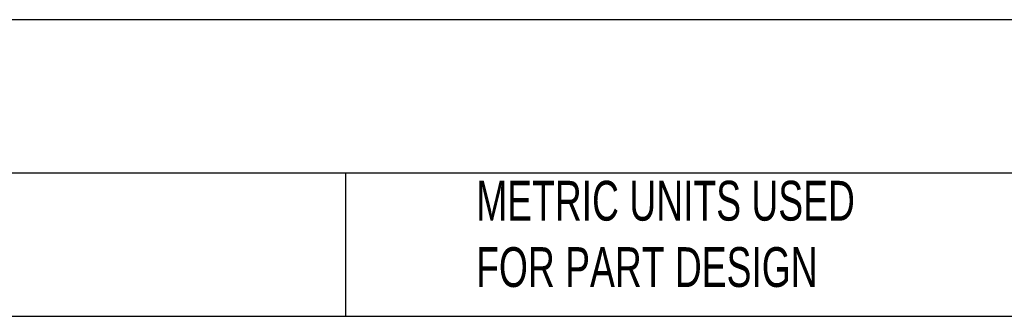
# Model space of a CAD drawing. Header units: millimetres. Extents: x 19 to 819, y 19 to 629.
# Tile 7 of 12: x 310 to 467, y 19 to 66. Entities that reach past the tile are written whole.
import ezdxf

# ---------------------------------------------------------------- set-up
doc = ezdxf.new("R2010")
doc.units = ezdxf.units.MM
doc.header["$LTSCALE"] = 3
doc.linetypes.add('SLD-Solid', pattern=[0])
doc.layers.add('TEXT', color=140, linetype='SLD-Solid', lineweight=25)
doc.styles.add('SLDTEXTSTYLE0', font='TXT', dxfattribs={"width": 0.7})

msp = doc.modelspace()

# ---------------------------------------------------------------- linework, layer by layer
at = {"layer": 'TEXT'}
for p, q in [((819.15, 66.378), (19.05, 66.378)), ((819.15, 41.91), (19.05, 41.91)), ((361.939, 41.91), (361.939, 19.05)), ((19.05, 19.05), (819.15, 19.05))]:
    msp.add_line(p, q, dxfattribs=at)

# ---------------------------------------------------------------- texts
at = {"layer": 'TEXT', "char_height": 6.35, "attachment_point": 1, "style": 'SLDTEXTSTYLE0'}
for s, insert in [("PART DIMENSIONS MAY DIFFER SLIGHTLY ^JDUE TO MANUFACTURER'S VARIANCES", (165.358, 40.022)), ('METRIC UNITS USED ^JFOR PART DESIGN', (382.813, 40.668))]:
    msp.add_mtext(s, dxfattribs=dict(at, insert=insert))

doc.saveas('drawing.dxf')
